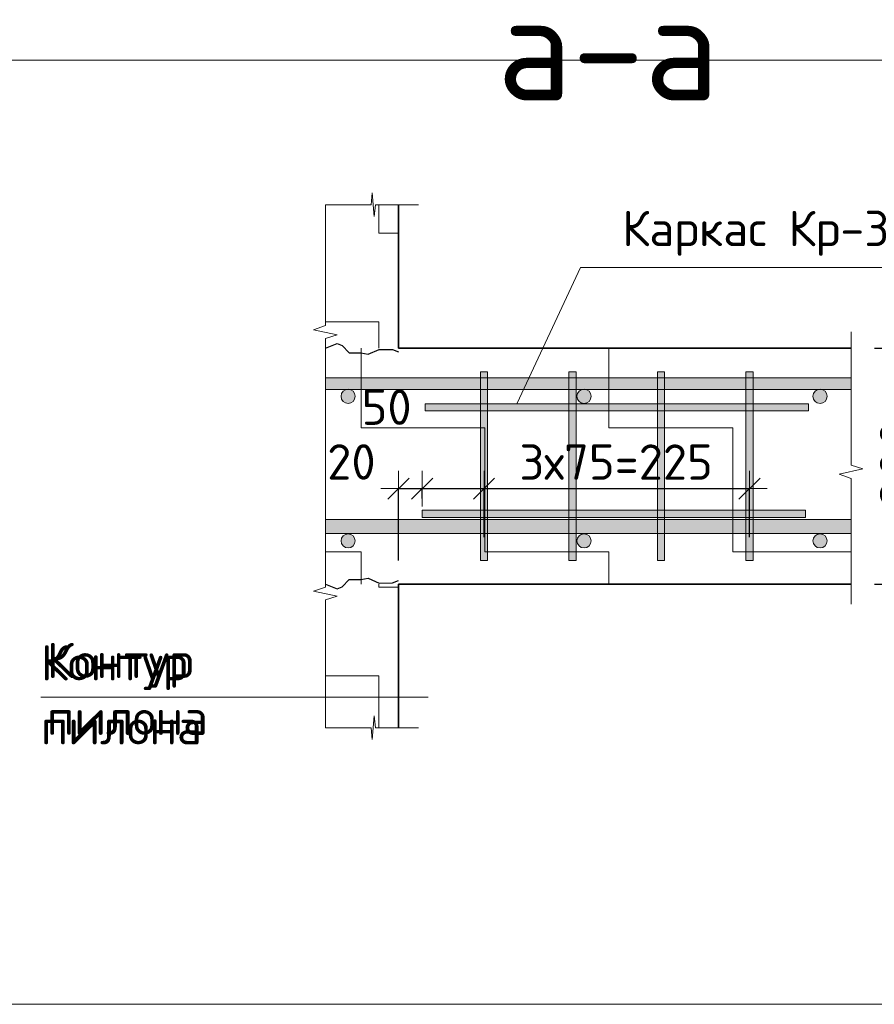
# Model space of a CAD drawing. Header units: metres. Extents: x -38 to 98, y -15 to 21.
# Tile 108 of 147: x 76.571 to 77.295, y 2.872 to 3.706. Entities that reach past the tile are written whole.
import ezdxf

# ---------------------------------------------------------------- set-up
doc = ezdxf.new("R2010")
doc.units = ezdxf.units.M
doc.header["$PDMODE"] = 65
for name, color, linetype, lineweight in [('XR$3$Размерная линия (1)', 7, 'Continuous', 13), ('XR$3$Размерная линия_ общее', 7, 'Continuous', 13), ('XR$4$Текст_ примечание', 7, 'Continuous', 13), ('XR$5$Размерная линия (1)', 7, 'Continuous', 13), ('XR$5$Размерная линия_ общее', 7, 'Continuous', 13)]:
    doc.layers.add(name, color=color, linetype=linetype, lineweight=lineweight)
doc.styles.add('ISOCPEUR', font='txt')
doc.dimstyles.new('DIMSTYLE_23', dxfattribs={"dimtxt": 0.03, "dimasz": 0.03, "dimexe": 0, "dimexo": 0, "dimgap": 0.015, "dimtad": 2, "dimdec": 0, "dimlfac": 1000, "dimrnd": 5, "dimzin": 12, "dimdsep": 46, "dimtxsty": 'ISOCPEUR', "dimblk1": 'ALL_ML_STRICH', "dimblk2": 'ALL_ML_STRICH', "dimsah": 1, "dimcen": 0, "dimclrd": 7, "dimclre": 256, "dimclrt": 7, "dimadec": 0, "dimazin": 0, "dimtfac": 1, "dimtdec": 0, "dimtix": 1, "dimtmove": 2, "dimatfit": 3, "dimfxl": 0, "dimtvp": 1.2, "dimtzin": 0, "dimlwd": 0, "dimlwe": -3, "dimarcsym": 0})
doc.dimstyles.new('DIMSTYLE_24', dxfattribs={"dimtxt": 0.03, "dimasz": 0.03, "dimexe": 0, "dimexo": 0, "dimgap": 0.015, "dimtad": 2, "dimdec": 0, "dimlfac": 1000, "dimrnd": 5, "dimzin": 12, "dimdsep": 46, "dimtxsty": 'ISOCPEUR', "dimblk1": 'ALL_ML_STRICH', "dimblk2": 'ALL_ML_STRICH', "dimsah": 1, "dimcen": 0, "dimclrd": 7, "dimclre": 256, "dimclrt": 7, "dimadec": 0, "dimazin": 0, "dimtfac": 1, "dimtdec": 0, "dimtix": 1, "dimtmove": 2, "dimatfit": 3, "dimfxl": 0, "dimtzin": 0, "dimlwd": 0, "dimlwe": -3, "dimarcsym": 0})
doc.dimstyles.new('DIMSTYLE_27', dxfattribs={"dimtxt": 0.0375, "dimasz": 0.0495, "dimexe": 0, "dimexo": 0, "dimgap": 0.01875, "dimtad": 2, "dimdec": 0, "dimlfac": 1000, "dimrnd": 1, "dimzin": 12, "dimdsep": 46, "dimtxsty": 'ISOCPEUR', "dimblk1": 'ALL_ML_STRICH', "dimblk2": 'ALL_ML_STRICH', "dimsah": 1, "dimcen": 0, "dimclrd": 7, "dimclre": 256, "dimclrt": 7, "dimadec": 0, "dimazin": 0, "dimtfac": 1, "dimtdec": 0, "dimtix": 1, "dimtmove": 2, "dimatfit": 3, "dimfxl": 0, "dimtzin": 0, "dimlwd": 0, "dimlwe": -3, "dimarcsym": 0})
doc.dimstyles.new('DIMSTYLE_36', dxfattribs={"dimtxt": 0.0375, "dimasz": 0.0495, "dimexe": 0, "dimexo": 0, "dimgap": 0.01875, "dimtad": 2, "dimdec": 0, "dimlfac": 1000, "dimrnd": 1, "dimzin": 12, "dimdsep": 46, "dimtxsty": 'ISOCPEUR', "dimblk1": 'ALL_ML_STRICH', "dimblk2": 'ALL_ML_STRICH', "dimsah": 1, "dimcen": 0, "dimclrd": 7, "dimclre": 256, "dimclrt": 7, "dimadec": 0, "dimazin": 0, "dimtfac": 1, "dimtdec": 0, "dimtix": 1, "dimtmove": 2, "dimatfit": 3, "dimfxl": 0, "dimtzin": 0, "dimlwd": 0, "dimlwe": -3, "dimarcsym": 0})
pattern_1 = [(0, (0.15, 0.15), (0.075, 0.075), [0.075, -0.075]), (90, (0.15, 0.15), (-0.075, 0.075), [0.075, -0.075])]
pattern_2 = [(0, (0.21, 0.21), (0.105, 0.105), [0.105, -0.105]), (90, (0.21, 0.21), (-0.105, 0.105), [0.105, -0.105])]

# ---------------------------------------------------------------- blocks, each defined once
blk = doc.blocks.new('ЭЛЕМЕНТ_УЗОРА_9')
at = {"color": 7, "linetype": 'Continuous', "lineweight": 13, "transparency": 33554687}
blk.add_line((76.82986, 3.54913), (76.82986, 3.54913), dxfattribs=at)
for points in [[(76.82986, 3.32759), (76.82986, 3.43592), (76.83986, 3.43902), (76.81986, 3.44323), (76.82986, 3.44678), (76.82986, 3.54913)], [(76.82986, 3.10605), (76.82986, 3.21438), (76.83986, 3.21748), (76.81986, 3.22169), (76.82986, 3.22524), (76.82986, 3.32759)]]:
    blk.add_lwpolyline(points, dxfattribs=at)
blk = doc.blocks.new('ЭЛЕМЕНТ_УЗОРА_10')
at = {"color": 7, "linetype": 'Continuous', "lineweight": 13, "transparency": 33554687}
blk.add_line((76.90886, 3.54913), (76.90886, 3.54913), dxfattribs=at)
blk.add_lwpolyline([(76.82986, 3.54913), (76.86849, 3.54913), (76.8696, 3.55913), (76.8711, 3.53913), (76.87236, 3.54913), (76.90886, 3.54913)], dxfattribs=at)
blk = doc.blocks.new('ЭЛЕМЕНТ_УЗОРА_11')
at = {"color": 7, "linetype": 'Continuous', "lineweight": 13, "transparency": 33554687}
blk.add_line((77.27536, 3.21059), (77.27536, 3.21059), dxfattribs=at)
blk.add_lwpolyline([(77.27536, 3.44156), (77.27536, 3.32861), (77.28536, 3.32538), (77.26536, 3.32099), (77.27536, 3.3173), (77.27536, 3.21059)], dxfattribs=at)
blk = doc.blocks.new('ALL_ML_STRICH')
at = {"color": 0, "linetype": 'ByBlock', "lineweight": -2}
for p, q in [((0, -0.5), (0, 0.5)), ((-0.3, -0.3), (0.3, 0.3)), ((-1, 0), (0.5, 0))]:
    blk.add_line(p, q, dxfattribs=at)
blk = doc.blocks.new('*D179')
at = {"layer": 'DEFPOINTS', "color": 7, "linetype": 'Continuous', "lineweight": 13, "transparency": 33554687}
for p in [(77.27536, 3.42759), (77.34478, 3.42759), (77.27536, 3.22759)]:
    blk.add_point(p, dxfattribs=at)
at = {"layer": 'XR$3$Размерная линия_ общее', "color": 253, "linetype": 'Continuous', "lineweight": -2, "true_color": 0xa0a0a0, "transparency": 33554687}
for p, q in [((77.29536, 3.42759), (77.34478, 3.42759)), ((77.29536, 3.22759), (77.34478, 3.22759))]:
    blk.add_line(p, q, dxfattribs=at)
at = {"layer": 'XR$3$Размерная линия_ общее', "color": 7, "linetype": 'Continuous', "lineweight": -2, "transparency": 33554687}
blk.add_line((77.34478, 3.42759), (77.34478, 3.22759), dxfattribs=at)
at = {"layer": 'XR$3$Размерная линия_ общее', "color": 7, "linetype": 'Continuous', "lineweight": 13, "transparency": 33554687, "xscale": 0.04950000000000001, "yscale": 0.04950000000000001, "zscale": 0.04950000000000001}
for p, rotation in [((77.34478, 3.42759), 90), ((77.34478, 3.22759), 270)]:
    blk.add_blockref('ALL_ML_STRICH', p, dxfattribs=dict(at, rotation=rotation))
at = {"layer": 'XR$3$Размерная линия_ общее', "color": 7, "linetype": 'Continuous', "lineweight": 13, "transparency": 33554687, "insert": (77.31853, 3.32946), "char_height": 0.0375, "width": 0.1125, "attachment_point": 5, "rotation": 90, "style": 'ISOCPEUR'}
blk.add_mtext('\\A1;{200}', dxfattribs=at)
blk = doc.blocks.new('СЛОЖНЫЙ_ОБЪЕКТ_30')
at = {"linetype": 'Continuous', "lineweight": 13, "transparency": 33554687}
blk.add_hatch(color=7, dxfattribs=at).paths.add_polyline_path([(77.27536, 3.27059), (76.82986, 3.27059), (76.82986, 3.28259), (77.27536, 3.28259)], flags=16)
at = {"color": 7, "linetype": 'Continuous', "lineweight": 13, "transparency": 33554687}
blk.add_lwpolyline([(77.27536, 3.27059), (76.82986, 3.27059), (76.82986, 3.28259), (77.27536, 3.28259), (77.27536, 3.27059)], close=True, dxfattribs=at)
blk = doc.blocks.new('СЛОЖНЫЙ_ОБЪЕКТ_31')
at = {"linetype": 'Continuous', "lineweight": 13, "transparency": 33554687}
blk.add_hatch(color=7, dxfattribs=at).paths.add_polyline_path([(77.27536, 3.39259), (76.82986, 3.39259), (76.82986, 3.40259), (77.27536, 3.40259)], flags=16)
at = {"color": 7, "linetype": 'Continuous', "lineweight": 13, "transparency": 33554687}
blk.add_lwpolyline([(77.27536, 3.39259), (76.82986, 3.39259), (76.82986, 3.40259), (77.27536, 3.40259), (77.27536, 3.39259)], close=True, dxfattribs=at)
blk = doc.blocks.new('ЭЛЕМЕНТ_УЗОРА_12')
at = {"color": 7, "linetype": 'Continuous', "lineweight": 13, "transparency": 33554687}
blk.add_line((76.90886, 3.10605), (76.90886, 3.10605), dxfattribs=at)
blk.add_lwpolyline([(76.82986, 3.10605), (76.86849, 3.10605), (76.8696, 3.09605), (76.8711, 3.11605), (76.87236, 3.10605), (76.90886, 3.10605)], dxfattribs=at)
blk = doc.blocks.new('СЛОЖНЫЙ_ОБЪЕКТ_32')
at = {"linetype": 'Continuous', "lineweight": 13, "true_color": 0xababab, "transparency": 33554687}
blk.add_hatch(color=253, dxfattribs=at).paths.add_polyline_path([(76.9613, 3.24759), (76.9613, 3.40759), (76.9673, 3.40759), (76.9673, 3.24759)], flags=16)
at = {"color": 7, "linetype": 'Continuous', "lineweight": 13, "transparency": 33554687}
blk.add_lwpolyline([(76.9613, 3.24759), (76.9613, 3.40759), (76.9673, 3.40759), (76.9673, 3.24759), (76.9613, 3.24759)], close=True, dxfattribs=at)
blk = doc.blocks.new('СЛОЖНЫЙ_ОБЪЕКТ_33')
at = {"linetype": 'Continuous', "lineweight": 13, "true_color": 0xababab, "transparency": 33554687}
blk.add_hatch(color=253, dxfattribs=at).paths.add_polyline_path([(77.0363, 3.24759), (77.0363, 3.40759), (77.0423, 3.40759), (77.0423, 3.24759)], flags=16)
at = {"color": 7, "linetype": 'Continuous', "lineweight": 13, "transparency": 33554687}
blk.add_lwpolyline([(77.0363, 3.24759), (77.0363, 3.40759), (77.0423, 3.40759), (77.0423, 3.24759), (77.0363, 3.24759)], close=True, dxfattribs=at)
blk = doc.blocks.new('СЛОЖНЫЙ_ОБЪЕКТ_34')
at = {"linetype": 'Continuous', "lineweight": 13, "true_color": 0xababab, "transparency": 33554687}
blk.add_hatch(color=253, dxfattribs=at).paths.add_polyline_path([(77.1113, 3.24759), (77.1113, 3.40759), (77.1173, 3.40759), (77.1173, 3.24759)], flags=16)
at = {"color": 7, "linetype": 'Continuous', "lineweight": 13, "transparency": 33554687}
blk.add_lwpolyline([(77.1113, 3.24759), (77.1113, 3.40759), (77.1173, 3.40759), (77.1173, 3.24759), (77.1113, 3.24759)], close=True, dxfattribs=at)
blk = doc.blocks.new('СЛОЖНЫЙ_ОБЪЕКТ_35')
at = {"linetype": 'Continuous', "lineweight": 13, "true_color": 0xababab, "transparency": 33554687}
blk.add_hatch(color=253, dxfattribs=at).paths.add_polyline_path([(77.1863, 3.24759), (77.1863, 3.40759), (77.1923, 3.40759), (77.1923, 3.24759)], flags=16)
at = {"color": 7, "linetype": 'Continuous', "lineweight": 13, "transparency": 33554687}
blk.add_lwpolyline([(77.1863, 3.24759), (77.1863, 3.40759), (77.1923, 3.40759), (77.1923, 3.24759), (77.1863, 3.24759)], close=True, dxfattribs=at)
blk = doc.blocks.new('СЛОЖНЫЙ_ОБЪЕКТ_36')
at = {"linetype": 'Continuous', "lineweight": 13, "true_color": 0xababab, "transparency": 33554687}
blk.add_hatch(color=253, dxfattribs=at).paths.add_polyline_path([(77.2393, 3.38059), (76.9143, 3.38059), (76.9143, 3.37459), (77.2393, 3.37459)])
at = {"color": 7, "linetype": 'Continuous', "lineweight": 13, "transparency": 33554687}
blk.add_lwpolyline([(77.2393, 3.38059), (76.9143, 3.38059), (76.9143, 3.37459), (77.2393, 3.37459), (77.2393, 3.38059)], close=True, dxfattribs=at)
blk = doc.blocks.new('СЛОЖНЫЙ_ОБЪЕКТ_37')
at = {"linetype": 'Continuous', "lineweight": 13, "true_color": 0xababab, "transparency": 33554687}
blk.add_hatch(color=253, dxfattribs=at).paths.add_polyline_path([(77.23686, 3.29029), (76.91186, 3.29029), (76.91186, 3.28429), (77.23686, 3.28429)])
at = {"color": 7, "linetype": 'Continuous', "lineweight": 13, "transparency": 33554687}
blk.add_lwpolyline([(77.23686, 3.29029), (76.91186, 3.29029), (76.91186, 3.28429), (77.23686, 3.28429), (77.23686, 3.29029)], close=True, dxfattribs=at)
blk = doc.blocks.new('*D189')
at = {"layer": 'DEFPOINTS', "color": 7, "linetype": 'Continuous', "lineweight": 13, "transparency": 33554687}
for p in [(76.89186, 3.30861), (76.91186, 3.28029), (76.89186, 3.22759)]:
    blk.add_point(p, dxfattribs=at)
at = {"layer": 'XR$3$Размерная линия (1)', "color": 9, "linetype": 'Continuous', "lineweight": -2, "true_color": 0xc7c7c7, "transparency": 33554687}
for p, q in [((76.89186, 3.24759), (76.89186, 3.30861)), ((76.91186, 3.30029), (76.91186, 3.30861))]:
    blk.add_line(p, q, dxfattribs=at)
at = {"layer": 'XR$3$Размерная линия (1)', "color": 7, "linetype": 'Continuous', "lineweight": -2, "transparency": 33554687}
blk.add_line((76.89186, 3.30861), (76.91186, 3.30861), dxfattribs=at)
at = {"layer": 'XR$3$Размерная линия (1)', "color": 7, "linetype": 'Continuous', "lineweight": 13, "transparency": 33554687, "xscale": 0.03, "yscale": 0.03, "zscale": 0.03, "rotation": 180}
blk.add_blockref('ALL_ML_STRICH', (76.89186, 3.30861), dxfattribs=at)
at = {"layer": 'XR$3$Размерная линия (1)', "color": 7, "linetype": 'Continuous', "lineweight": 13, "transparency": 33554687, "xscale": 0.03, "yscale": 0.03, "zscale": 0.03}
blk.add_blockref('ALL_ML_STRICH', (76.91186, 3.30861), dxfattribs=at)
at = {"layer": 'XR$3$Размерная линия (1)', "color": 7, "linetype": 'Continuous', "lineweight": 13, "transparency": 33554687, "insert": (76.85189, 3.33123), "char_height": 0.03, "width": 0.06, "attachment_point": 5, "style": 'ISOCPEUR'}
blk.add_mtext('\\A1;{20}', dxfattribs=at)
blk = doc.blocks.new('*D190')
at = {"layer": 'DEFPOINTS', "color": 7, "linetype": 'Continuous', "lineweight": 13, "transparency": 33554687}
for p in [(76.91186, 3.30861), (76.91186, 3.28029), (76.9643, 3.24759)]:
    blk.add_point(p, dxfattribs=at)
at = {"layer": 'XR$3$Размерная линия (1)', "color": 9, "linetype": 'Continuous', "lineweight": -2, "true_color": 0xc7c7c7, "transparency": 33554687}
for p, q in [((76.91186, 3.30029), (76.91186, 3.30861)), ((76.9643, 3.26759), (76.9643, 3.30861))]:
    blk.add_line(p, q, dxfattribs=at)
at = {"layer": 'XR$3$Размерная линия (1)', "color": 7, "linetype": 'Continuous', "lineweight": -2, "transparency": 33554687}
blk.add_line((76.91186, 3.30861), (76.9643, 3.30861), dxfattribs=at)
at = {"layer": 'XR$3$Размерная линия (1)', "color": 7, "linetype": 'Continuous', "lineweight": 13, "transparency": 33554687, "xscale": 0.03, "yscale": 0.03, "zscale": 0.03, "rotation": 180}
blk.add_blockref('ALL_ML_STRICH', (76.91186, 3.30861), dxfattribs=at)
at = {"layer": 'XR$3$Размерная линия (1)', "color": 7, "linetype": 'Continuous', "lineweight": 13, "transparency": 33554687, "xscale": 0.03, "yscale": 0.03, "zscale": 0.03}
blk.add_blockref('ALL_ML_STRICH', (76.9643, 3.30861), dxfattribs=at)
at = {"layer": 'XR$3$Размерная линия (1)', "color": 7, "linetype": 'Continuous', "lineweight": 13, "transparency": 33554687, "insert": (76.88172, 3.37766), "char_height": 0.03, "width": 0.06, "attachment_point": 5, "style": 'ISOCPEUR'}
blk.add_mtext('\\A1;{50}', dxfattribs=at)
blk = doc.blocks.new('*D191')
at = {"layer": 'DEFPOINTS', "color": 7, "linetype": 'Continuous', "lineweight": 13, "transparency": 33554687}
for p in [(76.9643, 3.30861), (76.9643, 3.24759), (77.1893, 3.24759)]:
    blk.add_point(p, dxfattribs=at)
at = {"layer": 'XR$3$Размерная линия (1)', "color": 9, "linetype": 'Continuous', "lineweight": -2, "true_color": 0xc7c7c7, "transparency": 33554687}
for p, q in [((76.9643, 3.26759), (76.9643, 3.30861)), ((77.1893, 3.26759), (77.1893, 3.30861))]:
    blk.add_line(p, q, dxfattribs=at)
at = {"layer": 'XR$3$Размерная линия (1)', "color": 7, "linetype": 'Continuous', "lineweight": -2, "transparency": 33554687}
blk.add_line((76.9643, 3.30861), (77.1893, 3.30861), dxfattribs=at)
at = {"layer": 'XR$3$Размерная линия (1)', "color": 7, "linetype": 'Continuous', "lineweight": 13, "transparency": 33554687, "xscale": 0.03, "yscale": 0.03, "zscale": 0.03, "rotation": 180}
blk.add_blockref('ALL_ML_STRICH', (76.9643, 3.30861), dxfattribs=at)
at = {"layer": 'XR$3$Размерная линия (1)', "color": 7, "linetype": 'Continuous', "lineweight": 13, "transparency": 33554687, "xscale": 0.03, "yscale": 0.03, "zscale": 0.03}
blk.add_blockref('ALL_ML_STRICH', (77.1893, 3.30861), dxfattribs=at)
at = {"layer": 'XR$3$Размерная линия (1)', "color": 7, "linetype": 'Continuous', "lineweight": 13, "transparency": 33554687, "insert": (76.9943, 3.34611), "char_height": 0.03, "width": 0.0015, "attachment_point": 1, "line_spacing_factor": 0.60241, "style": 'ISOCPEUR'}
blk.add_mtext('3х75=225', dxfattribs=at)
blk = doc.blocks.new('ЭЛЕМЕНТ_УЗОРА_28')
at = {"color": 7, "linetype": 'Continuous', "lineweight": 13, "transparency": 33554687}
blk.add_line((76.82986, 3.54913), (76.82986, 3.54913), dxfattribs=at)
for points in [[(76.82986, 3.32759), (76.82986, 3.43592), (76.83986, 3.43902), (76.81986, 3.44323), (76.82986, 3.44678), (76.82986, 3.54913)], [(76.82986, 3.10605), (76.82986, 3.21438), (76.83986, 3.21748), (76.81986, 3.22169), (76.82986, 3.22524), (76.82986, 3.32759)]]:
    blk.add_lwpolyline(points, dxfattribs=at)
blk = doc.blocks.new('ЭЛЕМЕНТ_УЗОРА_29')
at = {"color": 7, "linetype": 'Continuous', "lineweight": 13, "transparency": 33554687}
blk.add_line((76.90886, 3.54913), (76.90886, 3.54913), dxfattribs=at)
blk.add_lwpolyline([(76.82986, 3.54913), (76.86849, 3.54913), (76.8696, 3.55913), (76.8711, 3.53913), (76.87236, 3.54913), (76.90886, 3.54913)], dxfattribs=at)
blk = doc.blocks.new('ЭЛЕМЕНТ_УЗОРА_30')
at = {"color": 7, "linetype": 'Continuous', "lineweight": 13, "transparency": 33554687}
blk.add_line((77.27536, 3.21059), (77.27536, 3.21059), dxfattribs=at)
blk.add_lwpolyline([(77.27536, 3.44156), (77.27536, 3.32861), (77.28536, 3.32538), (77.26536, 3.32099), (77.27536, 3.3173), (77.27536, 3.21059)], dxfattribs=at)
blk = doc.blocks.new('*D912')
at = {"layer": 'DEFPOINTS', "color": 7, "linetype": 'Continuous', "lineweight": 13, "transparency": 33554687}
for p in [(77.27536, 3.42759), (77.34478, 3.42759), (77.27536, 3.22759)]:
    blk.add_point(p, dxfattribs=at)
at = {"layer": 'XR$5$Размерная линия_ общее', "color": 253, "linetype": 'Continuous', "lineweight": -2, "true_color": 0xa0a0a0, "transparency": 33554687}
for p, q in [((77.29536, 3.42759), (77.34478, 3.42759)), ((77.29536, 3.22759), (77.34478, 3.22759))]:
    blk.add_line(p, q, dxfattribs=at)
at = {"layer": 'XR$5$Размерная линия_ общее', "color": 7, "linetype": 'Continuous', "lineweight": -2, "transparency": 33554687}
blk.add_line((77.34478, 3.42759), (77.34478, 3.22759), dxfattribs=at)
at = {"layer": 'XR$5$Размерная линия_ общее', "color": 7, "linetype": 'Continuous', "lineweight": 13, "transparency": 33554687, "xscale": 0.04950000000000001, "yscale": 0.04950000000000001, "zscale": 0.04950000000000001}
for p, rotation in [((77.34478, 3.42759), 90), ((77.34478, 3.22759), 270)]:
    blk.add_blockref('ALL_ML_STRICH', p, dxfattribs=dict(at, rotation=rotation))
at = {"layer": 'XR$5$Размерная линия_ общее', "color": 7, "linetype": 'Continuous', "lineweight": 13, "transparency": 33554687, "insert": (77.31853, 3.32946), "char_height": 0.0375, "width": 0.1125, "attachment_point": 5, "rotation": 90, "style": 'ISOCPEUR'}
blk.add_mtext('\\A1;{200}', dxfattribs=at)
blk = doc.blocks.new('СЛОЖНЫЙ_ОБЪЕКТ_64')
at = {"linetype": 'Continuous', "lineweight": 13, "transparency": 33554687}
blk.add_hatch(color=7, dxfattribs=at).paths.add_polyline_path([(77.27536, 3.27059), (76.82986, 3.27059), (76.82986, 3.28259), (77.27536, 3.28259)], flags=16)
at = {"color": 7, "linetype": 'Continuous', "lineweight": 13, "transparency": 33554687}
blk.add_lwpolyline([(77.27536, 3.27059), (76.82986, 3.27059), (76.82986, 3.28259), (77.27536, 3.28259), (77.27536, 3.27059)], close=True, dxfattribs=at)
blk = doc.blocks.new('СЛОЖНЫЙ_ОБЪЕКТ_65')
at = {"linetype": 'Continuous', "lineweight": 13, "transparency": 33554687}
blk.add_hatch(color=7, dxfattribs=at).paths.add_polyline_path([(77.27536, 3.39259), (76.82986, 3.39259), (76.82986, 3.40259), (77.27536, 3.40259)], flags=16)
at = {"color": 7, "linetype": 'Continuous', "lineweight": 13, "transparency": 33554687}
blk.add_lwpolyline([(77.27536, 3.39259), (76.82986, 3.39259), (76.82986, 3.40259), (77.27536, 3.40259), (77.27536, 3.39259)], close=True, dxfattribs=at)
blk = doc.blocks.new('ЭЛЕМЕНТ_УЗОРА_31')
at = {"color": 7, "linetype": 'Continuous', "lineweight": 13, "transparency": 33554687}
blk.add_line((76.90886, 3.10605), (76.90886, 3.10605), dxfattribs=at)
blk.add_lwpolyline([(76.82986, 3.10605), (76.86849, 3.10605), (76.8696, 3.09605), (76.8711, 3.11605), (76.87236, 3.10605), (76.90886, 3.10605)], dxfattribs=at)
blk = doc.blocks.new('СЛОЖНЫЙ_ОБЪЕКТ_66')
at = {"linetype": 'Continuous', "lineweight": 13, "true_color": 0xababab, "transparency": 33554687}
blk.add_hatch(color=253, dxfattribs=at).paths.add_polyline_path([(76.9613, 3.24759), (76.9613, 3.40759), (76.9673, 3.40759), (76.9673, 3.24759)], flags=16)
at = {"color": 7, "linetype": 'Continuous', "lineweight": 13, "transparency": 33554687}
blk.add_lwpolyline([(76.9613, 3.24759), (76.9613, 3.40759), (76.9673, 3.40759), (76.9673, 3.24759), (76.9613, 3.24759)], close=True, dxfattribs=at)
blk = doc.blocks.new('СЛОЖНЫЙ_ОБЪЕКТ_67')
at = {"linetype": 'Continuous', "lineweight": 13, "true_color": 0xababab, "transparency": 33554687}
blk.add_hatch(color=253, dxfattribs=at).paths.add_polyline_path([(77.0363, 3.24759), (77.0363, 3.40759), (77.0423, 3.40759), (77.0423, 3.24759)], flags=16)
at = {"color": 7, "linetype": 'Continuous', "lineweight": 13, "transparency": 33554687}
blk.add_lwpolyline([(77.0363, 3.24759), (77.0363, 3.40759), (77.0423, 3.40759), (77.0423, 3.24759), (77.0363, 3.24759)], close=True, dxfattribs=at)
blk = doc.blocks.new('СЛОЖНЫЙ_ОБЪЕКТ_68')
at = {"linetype": 'Continuous', "lineweight": 13, "true_color": 0xababab, "transparency": 33554687}
blk.add_hatch(color=253, dxfattribs=at).paths.add_polyline_path([(77.1113, 3.24759), (77.1113, 3.40759), (77.1173, 3.40759), (77.1173, 3.24759)], flags=16)
at = {"color": 7, "linetype": 'Continuous', "lineweight": 13, "transparency": 33554687}
blk.add_lwpolyline([(77.1113, 3.24759), (77.1113, 3.40759), (77.1173, 3.40759), (77.1173, 3.24759), (77.1113, 3.24759)], close=True, dxfattribs=at)
blk = doc.blocks.new('СЛОЖНЫЙ_ОБЪЕКТ_69')
at = {"linetype": 'Continuous', "lineweight": 13, "true_color": 0xababab, "transparency": 33554687}
blk.add_hatch(color=253, dxfattribs=at).paths.add_polyline_path([(77.1863, 3.24759), (77.1863, 3.40759), (77.1923, 3.40759), (77.1923, 3.24759)], flags=16)
at = {"color": 7, "linetype": 'Continuous', "lineweight": 13, "transparency": 33554687}
blk.add_lwpolyline([(77.1863, 3.24759), (77.1863, 3.40759), (77.1923, 3.40759), (77.1923, 3.24759), (77.1863, 3.24759)], close=True, dxfattribs=at)
blk = doc.blocks.new('СЛОЖНЫЙ_ОБЪЕКТ_70')
at = {"linetype": 'Continuous', "lineweight": 13, "true_color": 0xababab, "transparency": 33554687}
blk.add_hatch(color=253, dxfattribs=at).paths.add_polyline_path([(77.2393, 3.38059), (76.9143, 3.38059), (76.9143, 3.37459), (77.2393, 3.37459)])
at = {"color": 7, "linetype": 'Continuous', "lineweight": 13, "transparency": 33554687}
blk.add_lwpolyline([(77.2393, 3.38059), (76.9143, 3.38059), (76.9143, 3.37459), (77.2393, 3.37459), (77.2393, 3.38059)], close=True, dxfattribs=at)
blk = doc.blocks.new('СЛОЖНЫЙ_ОБЪЕКТ_71')
at = {"linetype": 'Continuous', "lineweight": 13, "true_color": 0xababab, "transparency": 33554687}
blk.add_hatch(color=253, dxfattribs=at).paths.add_polyline_path([(77.23686, 3.29029), (76.91186, 3.29029), (76.91186, 3.28429), (77.23686, 3.28429)])
at = {"color": 7, "linetype": 'Continuous', "lineweight": 13, "transparency": 33554687}
blk.add_lwpolyline([(77.23686, 3.29029), (76.91186, 3.29029), (76.91186, 3.28429), (77.23686, 3.28429), (77.23686, 3.29029)], close=True, dxfattribs=at)
blk = doc.blocks.new('*D922')
at = {"layer": 'DEFPOINTS', "color": 7, "linetype": 'Continuous', "lineweight": 13, "transparency": 33554687}
for p in [(76.89186, 3.30861), (76.91186, 3.28029), (76.89186, 3.22759)]:
    blk.add_point(p, dxfattribs=at)
at = {"layer": 'XR$5$Размерная линия (1)', "color": 9, "linetype": 'Continuous', "lineweight": -2, "true_color": 0xc7c7c7, "transparency": 33554687}
for p, q in [((76.89186, 3.24759), (76.89186, 3.30861)), ((76.91186, 3.30029), (76.91186, 3.30861))]:
    blk.add_line(p, q, dxfattribs=at)
at = {"layer": 'XR$5$Размерная линия (1)', "color": 7, "linetype": 'Continuous', "lineweight": -2, "transparency": 33554687}
blk.add_line((76.89186, 3.30861), (76.91186, 3.30861), dxfattribs=at)
at = {"layer": 'XR$5$Размерная линия (1)', "color": 7, "linetype": 'Continuous', "lineweight": 13, "transparency": 33554687, "xscale": 0.03, "yscale": 0.03, "zscale": 0.03, "rotation": 180}
blk.add_blockref('ALL_ML_STRICH', (76.89186, 3.30861), dxfattribs=at)
at = {"layer": 'XR$5$Размерная линия (1)', "color": 7, "linetype": 'Continuous', "lineweight": 13, "transparency": 33554687, "xscale": 0.03, "yscale": 0.03, "zscale": 0.03}
blk.add_blockref('ALL_ML_STRICH', (76.91186, 3.30861), dxfattribs=at)
at = {"layer": 'XR$5$Размерная линия (1)', "color": 7, "linetype": 'Continuous', "lineweight": 13, "transparency": 33554687, "insert": (76.85189, 3.33123), "char_height": 0.03, "width": 0.06, "attachment_point": 5, "style": 'ISOCPEUR'}
blk.add_mtext('\\A1;{20}', dxfattribs=at)
blk = doc.blocks.new('*D923')
at = {"layer": 'DEFPOINTS', "color": 7, "linetype": 'Continuous', "lineweight": 13, "transparency": 33554687}
for p in [(76.91186, 3.30861), (76.91186, 3.28029), (76.9643, 3.24759)]:
    blk.add_point(p, dxfattribs=at)
at = {"layer": 'XR$5$Размерная линия (1)', "color": 9, "linetype": 'Continuous', "lineweight": -2, "true_color": 0xc7c7c7, "transparency": 33554687}
for p, q in [((76.91186, 3.30029), (76.91186, 3.30861)), ((76.9643, 3.26759), (76.9643, 3.30861))]:
    blk.add_line(p, q, dxfattribs=at)
at = {"layer": 'XR$5$Размерная линия (1)', "color": 7, "linetype": 'Continuous', "lineweight": -2, "transparency": 33554687}
blk.add_line((76.91186, 3.30861), (76.9643, 3.30861), dxfattribs=at)
at = {"layer": 'XR$5$Размерная линия (1)', "color": 7, "linetype": 'Continuous', "lineweight": 13, "transparency": 33554687, "xscale": 0.03, "yscale": 0.03, "zscale": 0.03, "rotation": 180}
blk.add_blockref('ALL_ML_STRICH', (76.91186, 3.30861), dxfattribs=at)
at = {"layer": 'XR$5$Размерная линия (1)', "color": 7, "linetype": 'Continuous', "lineweight": 13, "transparency": 33554687, "xscale": 0.03, "yscale": 0.03, "zscale": 0.03}
blk.add_blockref('ALL_ML_STRICH', (76.9643, 3.30861), dxfattribs=at)
at = {"layer": 'XR$5$Размерная линия (1)', "color": 7, "linetype": 'Continuous', "lineweight": 13, "transparency": 33554687, "insert": (76.88172, 3.37766), "char_height": 0.03, "width": 0.06, "attachment_point": 5, "style": 'ISOCPEUR'}
blk.add_mtext('\\A1;{50}', dxfattribs=at)
blk = doc.blocks.new('*D924')
at = {"layer": 'DEFPOINTS', "color": 7, "linetype": 'Continuous', "lineweight": 13, "transparency": 33554687}
for p in [(76.9643, 3.30861), (76.9643, 3.24759), (77.1893, 3.24759)]:
    blk.add_point(p, dxfattribs=at)
at = {"layer": 'XR$5$Размерная линия (1)', "color": 9, "linetype": 'Continuous', "lineweight": -2, "true_color": 0xc7c7c7, "transparency": 33554687}
for p, q in [((76.9643, 3.26759), (76.9643, 3.30861)), ((77.1893, 3.26759), (77.1893, 3.30861))]:
    blk.add_line(p, q, dxfattribs=at)
at = {"layer": 'XR$5$Размерная линия (1)', "color": 7, "linetype": 'Continuous', "lineweight": -2, "transparency": 33554687}
blk.add_line((76.9643, 3.30861), (77.1893, 3.30861), dxfattribs=at)
at = {"layer": 'XR$5$Размерная линия (1)', "color": 7, "linetype": 'Continuous', "lineweight": 13, "transparency": 33554687, "xscale": 0.03, "yscale": 0.03, "zscale": 0.03, "rotation": 180}
blk.add_blockref('ALL_ML_STRICH', (76.9643, 3.30861), dxfattribs=at)
at = {"layer": 'XR$5$Размерная линия (1)', "color": 7, "linetype": 'Continuous', "lineweight": 13, "transparency": 33554687, "xscale": 0.03, "yscale": 0.03, "zscale": 0.03}
blk.add_blockref('ALL_ML_STRICH', (77.1893, 3.30861), dxfattribs=at)
at = {"layer": 'XR$5$Размерная линия (1)', "color": 7, "linetype": 'Continuous', "lineweight": 13, "transparency": 33554687, "insert": (76.9943, 3.34611), "char_height": 0.03, "width": 0.0015, "attachment_point": 1, "line_spacing_factor": 0.60241, "style": 'ISOCPEUR'}
blk.add_mtext('3х75=225', dxfattribs=at)

msp = doc.modelspace()

# ---------------------------------------------------------------- hatches: boundary and pattern name
at = {"linetype": 'Continuous', "lineweight": 13, "transparency": 33554687}
h = msp.add_hatch(dxfattribs=at)
h.set_pattern_fill('____', scale=0.075, style=0, pattern_type=2)
h.set_pattern_definition(pattern_1)
h.paths.add_polyline_path([(76.89186, 3.42759), (76.89186, 3.54913), (76.82986, 3.54913), (76.82986, 3.42759)], flags=0)
h = msp.add_hatch(dxfattribs=at)
h.set_pattern_fill('____', scale=0.075, style=0, pattern_type=2)
h.set_pattern_definition(pattern_1)
h.paths.add_polyline_path([(76.89186, 3.42759), (76.89186, 3.54913), (76.82986, 3.54913), (76.82986, 3.42759)], flags=0)
h = msp.add_hatch(dxfattribs=at)
h.set_pattern_fill('____', scale=0.105, style=0, pattern_type=2)
h.set_pattern_definition(pattern_2)
h.paths.add_polyline_path([(76.82986, 3.42759), (76.82986, 3.22759), (77.27536, 3.22759), (77.27536, 3.42759)], flags=0)
h = msp.add_hatch(dxfattribs=at)
h.set_pattern_fill('____', scale=0.105, style=0, pattern_type=2)
h.set_pattern_definition(pattern_2)
h.paths.add_polyline_path([(76.82986, 3.42759), (76.82986, 3.22759), (77.27536, 3.22759), (77.27536, 3.42759)], flags=0)
for points in [[(76.85041, 3.39267), (76.84774, 3.39267), (76.84534, 3.39151), (76.84367, 3.38942), (76.84308, 3.38682), (76.84367, 3.38422), (76.84534, 3.38213), (76.84774, 3.38097), (76.85041, 3.38097), (76.85282, 3.38213), (76.85449, 3.38422), (76.85508, 3.38682), (76.85449, 3.38942), (76.85282, 3.39151)], [(76.85041, 3.39267), (76.84774, 3.39267), (76.84534, 3.39151), (76.84367, 3.38942), (76.84308, 3.38682), (76.84367, 3.38422), (76.84534, 3.38213), (76.84774, 3.38097), (76.85041, 3.38097), (76.85282, 3.38213), (76.85449, 3.38422), (76.85508, 3.38682), (76.85449, 3.38942), (76.85282, 3.39151)], [(77.05041, 3.39267), (77.04774, 3.39267), (77.04534, 3.39151), (77.04367, 3.38942), (77.04308, 3.38682), (77.04367, 3.38422), (77.04534, 3.38213), (77.04774, 3.38097), (77.05041, 3.38097), (77.05282, 3.38213), (77.05449, 3.38422), (77.05508, 3.38682), (77.05449, 3.38942), (77.05282, 3.39151)], [(77.05041, 3.39267), (77.04774, 3.39267), (77.04534, 3.39151), (77.04367, 3.38942), (77.04308, 3.38682), (77.04367, 3.38422), (77.04534, 3.38213), (77.04774, 3.38097), (77.05041, 3.38097), (77.05282, 3.38213), (77.05449, 3.38422), (77.05508, 3.38682), (77.05449, 3.38942), (77.05282, 3.39151)], [(77.25041, 3.39267), (77.24774, 3.39267), (77.24534, 3.39151), (77.24367, 3.38942), (77.24308, 3.38682), (77.24367, 3.38422), (77.24534, 3.38213), (77.24774, 3.38097), (77.25041, 3.38097), (77.25282, 3.38213), (77.25449, 3.38422), (77.25508, 3.38682), (77.25449, 3.38942), (77.25282, 3.39151)], [(77.25041, 3.39267), (77.24774, 3.39267), (77.24534, 3.39151), (77.24367, 3.38942), (77.24308, 3.38682), (77.24367, 3.38422), (77.24534, 3.38213), (77.24774, 3.38097), (77.25041, 3.38097), (77.25282, 3.38213), (77.25449, 3.38422), (77.25508, 3.38682), (77.25449, 3.38942), (77.25282, 3.39151)], [(76.85041, 3.2702), (76.84774, 3.2702), (76.84534, 3.26904), (76.84367, 3.26695), (76.84308, 3.26435), (76.84367, 3.26174), (76.84534, 3.25966), (76.84774, 3.2585), (76.85041, 3.2585), (76.85282, 3.25966), (76.85449, 3.26174), (76.85508, 3.26435), (76.85449, 3.26695), (76.85282, 3.26904)], [(76.85041, 3.2702), (76.84774, 3.2702), (76.84534, 3.26904), (76.84367, 3.26695), (76.84308, 3.26435), (76.84367, 3.26174), (76.84534, 3.25966), (76.84774, 3.2585), (76.85041, 3.2585), (76.85282, 3.25966), (76.85449, 3.26174), (76.85508, 3.26435), (76.85449, 3.26695), (76.85282, 3.26904)], [(77.05041, 3.2702), (77.04774, 3.2702), (77.04534, 3.26904), (77.04367, 3.26695), (77.04308, 3.26435), (77.04367, 3.26174), (77.04534, 3.25966), (77.04774, 3.2585), (77.05041, 3.2585), (77.05282, 3.25966), (77.05449, 3.26174), (77.05508, 3.26435), (77.05449, 3.26695), (77.05282, 3.26904)], [(77.05041, 3.2702), (77.04774, 3.2702), (77.04534, 3.26904), (77.04367, 3.26695), (77.04308, 3.26435), (77.04367, 3.26174), (77.04534, 3.25966), (77.04774, 3.2585), (77.05041, 3.2585), (77.05282, 3.25966), (77.05449, 3.26174), (77.05508, 3.26435), (77.05449, 3.26695), (77.05282, 3.26904)], [(77.25041, 3.2702), (77.24774, 3.2702), (77.24534, 3.26904), (77.24367, 3.26695), (77.24308, 3.26435), (77.24367, 3.26174), (77.24534, 3.25966), (77.24774, 3.2585), (77.25041, 3.2585), (77.25282, 3.25966), (77.25449, 3.26174), (77.25508, 3.26435), (77.25449, 3.26695), (77.25282, 3.26904)], [(77.25041, 3.2702), (77.24774, 3.2702), (77.24534, 3.26904), (77.24367, 3.26695), (77.24308, 3.26435), (77.24367, 3.26174), (77.24534, 3.25966), (77.24774, 3.2585), (77.25041, 3.2585), (77.25282, 3.25966), (77.25449, 3.26174), (77.25508, 3.26435), (77.25449, 3.26695), (77.25282, 3.26904)]]:
    msp.add_hatch(color=7, dxfattribs=at).paths.add_polyline_path(points)
h = msp.add_hatch(dxfattribs=at)
h.set_pattern_fill('____', scale=0.075, style=0, pattern_type=2)
h.set_pattern_definition(pattern_1)
h.paths.add_polyline_path([(76.89186, 3.22759), (76.82986, 3.22759), (76.82986, 3.10605), (76.89186, 3.10605)], flags=0)
h = msp.add_hatch(dxfattribs=at)
h.set_pattern_fill('____', scale=0.075, style=0, pattern_type=2)
h.set_pattern_definition(pattern_1)
h.paths.add_polyline_path([(76.89186, 3.22759), (76.82986, 3.22759), (76.82986, 3.10605), (76.89186, 3.10605)], flags=0)

# ---------------------------------------------------------------- linework, layer by layer
at = {"color": 7, "linetype": 'Continuous', "lineweight": 35, "transparency": 33554687}
for p, q in [((76.89186, 3.42759), (76.89186, 3.54913)), ((76.89186, 3.42759), (76.89186, 3.54913)), ((77.27536, 3.42759), (76.89186, 3.42759)), ((77.27536, 3.42759), (76.89186, 3.42759)), ((76.89186, 3.22759), (76.89186, 3.10605)), ((76.89186, 3.22759), (77.27536, 3.22759)), ((76.89186, 3.22759), (76.89186, 3.10605)), ((76.89186, 3.22759), (77.27536, 3.22759))]:
    msp.add_line(p, q, dxfattribs=at)
at = {"color": 7, "linetype": 'Continuous', "lineweight": 13, "transparency": 33554687}
for q in [(76.91686, 3.13202), (76.89186, 3.13202)]:
    msp.add_line((76.58862, 3.13202), q, dxfattribs=at)
msp.add_lwpolyline([(77.31312, 3.49586), (77.04591, 3.49586), (76.9923, 3.38111)], dxfattribs=at)
msp.add_lwpolyline([(77.31312, 3.49586), (77.04591, 3.49586), (76.9923, 3.38111)], dxfattribs=at)
at = {"color": 7, "linetype": 'Continuous', "lineweight": 25, "transparency": 33554687}
for points in [[(76.82986, 3.42759), (76.83986, 3.43159), (76.84416, 3.42975), (76.84986, 3.42359), (76.85986, 3.42359), (76.86596, 3.42251), (76.87536, 3.42659), (76.88676, 3.42643), (76.89186, 3.42443)], [(76.82986, 3.42759), (76.83986, 3.43159), (76.84416, 3.42975), (76.84986, 3.42359), (76.85986, 3.42359), (76.86596, 3.42251), (76.87536, 3.42659), (76.88676, 3.42643), (76.89186, 3.42443)], [(76.82986, 3.22759), (76.83986, 3.22359), (76.84416, 3.22543), (76.84986, 3.23159), (76.85986, 3.23159), (76.86596, 3.23267), (76.87536, 3.22859), (76.88676, 3.22875), (76.89186, 3.23074)], [(76.82986, 3.22759), (76.83986, 3.22359), (76.84416, 3.22543), (76.84986, 3.23159), (76.85986, 3.23159), (76.86596, 3.23267), (76.87536, 3.22859), (76.88676, 3.22875), (76.89186, 3.23074)]]:
    msp.add_lwpolyline(points, dxfattribs=at)
at = {"color": 7, "linetype": 'Continuous', "lineweight": 18, "transparency": 33554687}
for centre in [(76.84908, 3.38682), (76.84908, 3.38682), (77.04908, 3.38682), (77.04908, 3.38682), (77.24908, 3.38682), (77.24908, 3.38682), (76.84908, 3.26435), (76.84908, 3.26435), (77.04908, 3.26435), (77.04908, 3.26435), (77.24908, 3.26435), (77.24908, 3.26435)]:
    msp.add_circle(centre, 0.006, dxfattribs=at)
at = {"layer": 'XR$4$Текст_ примечание', "color": 7, "linetype": 'Continuous', "lineweight": 13, "transparency": 33554687}
for p, q in [((86.41979, 3.67171), (67.91979, 3.67171)), ((86.41979, 2.87171), (67.91979, 2.87171))]:
    msp.add_line(p, q, dxfattribs=at)

# ---------------------------------------------------------------- block references
at = {"color": 7, "linetype": 'Continuous', "lineweight": 13, "transparency": 33554687}
for name in ['ЭЛЕМЕНТ_УЗОРА_10', 'ЭЛЕМЕНТ_УЗОРА_29', 'ЭЛЕМЕНТ_УЗОРА_9', 'ЭЛЕМЕНТ_УЗОРА_28', 'ЭЛЕМЕНТ_УЗОРА_11', 'ЭЛЕМЕНТ_УЗОРА_30', 'СЛОЖНЫЙ_ОБЪЕКТ_32', 'СЛОЖНЫЙ_ОБЪЕКТ_66', 'СЛОЖНЫЙ_ОБЪЕКТ_33', 'СЛОЖНЫЙ_ОБЪЕКТ_67', 'СЛОЖНЫЙ_ОБЪЕКТ_34', 'СЛОЖНЫЙ_ОБЪЕКТ_68', 'СЛОЖНЫЙ_ОБЪЕКТ_35', 'СЛОЖНЫЙ_ОБЪЕКТ_69', 'СЛОЖНЫЙ_ОБЪЕКТ_31', 'СЛОЖНЫЙ_ОБЪЕКТ_65', 'СЛОЖНЫЙ_ОБЪЕКТ_36', 'СЛОЖНЫЙ_ОБЪЕКТ_70', 'СЛОЖНЫЙ_ОБЪЕКТ_37', 'СЛОЖНЫЙ_ОБЪЕКТ_71', 'СЛОЖНЫЙ_ОБЪЕКТ_30', 'СЛОЖНЫЙ_ОБЪЕКТ_64', 'ЭЛЕМЕНТ_УЗОРА_12', 'ЭЛЕМЕНТ_УЗОРА_31']:
    msp.add_blockref(name, (0, 0), dxfattribs=at)

# ---------------------------------------------------------------- texts
at = {"color": 7, "linetype": 'Continuous', "lineweight": 50, "transparency": 33554687, "insert": (77.06954, 3.68254), "char_height": 0.09, "width": 0.2484, "attachment_point": 5, "style": 'ISOCPEUR'}
msp.add_mtext('\\A1;{\\fISOCPEUR|i0|b0;\\H0.090000;\\W1.000000;\\C7;а-а}\\P', dxfattribs=at)
msp.add_mtext('\\A1;{\\fISOCPEUR|i0|b0;\\H0.090000;\\W1.000000;\\C7;а-а}\\P', dxfattribs=at)
at = {"color": 7, "linetype": 'Continuous', "lineweight": 13, "transparency": 33554687, "insert": (77.19454, 3.52499), "char_height": 0.03, "width": 0.2516296, "attachment_point": 5, "style": 'ISOCPEUR'}
msp.add_mtext('\\A1;{\\fISOCPEUR|i0|b0;\\H0.030000;\\W1.000000;\\C7;Каркас Кр-3}\\P', dxfattribs=at)
msp.add_mtext('\\A1;{\\fISOCPEUR|i0|b0;\\H0.030000;\\W1.000000;\\C7;Каркас Кр-3}\\P', dxfattribs=at)
at = {"color": 7, "linetype": 'Continuous', "lineweight": 13, "transparency": 33554687, "char_height": 0.03, "width": 0.146025, "attachment_point": 1}
for insert, line_spacing_factor in [((76.59373, 3.17813), 0.963855), ((76.58862, 3.17609), 1.084337)]:
    msp.add_mtext('\\A1;{\\fISOCPEUR|i0|b0;\\H0.030000;\\W1.000000;\\C7;Контур}\\P{\\fISOCPEUR|i0|b0;\\H0.030000;\\W1.000000;\\C7;пилона}\\P', dxfattribs=dict(at, insert=insert, line_spacing_factor=line_spacing_factor))

# ---------------------------------------------------------------- dimensions: what is measured, and where the dimension line sits
at = {"layer": 'XR$3$Размерная линия (1)', "color": 7, "linetype": 'Continuous', "lineweight": 13, "transparency": 33554687}
for base, p1, p2, picture, middle in [((76.9643, 3.30861), (76.91186, 3.30029), (76.9643, 3.26759), '*D190', (76.88172, 3.37766)), ((76.91186, 3.30861), (76.89186, 3.24759), (76.91186, 3.30029), '*D189', (76.85189, 3.33123))]:
    dim = msp.add_linear_dim(base=base, p1=p1, p2=p2, dimstyle='DIMSTYLE_23', override={"dimpost": '<>', "dimclrd": 7, "dimclre": 9, "dimclrt": 7, "dimlwd": 0, "dimlwe": 65533}, dxfattribs=at)
    dim.commit()
    dim.dimension.update_dxf_attribs({"geometry": picture, "text_midpoint": middle, "dimtype": 160})
dim = msp.add_linear_dim(base=(77.1893, 3.30861), p1=(76.9643, 3.26759), p2=(77.1893, 3.26759), text='3х75=225', dimstyle='DIMSTYLE_24', override={"dimpost": '<>', "dimclrd": 7, "dimclre": 9, "dimclrt": 7, "dimlwd": 0, "dimlwe": 65533}, dxfattribs=at)
dim.commit()
dim.dimension.update_dxf_attribs({"geometry": '*D191', "text_midpoint": (77.0768, 3.32361), "dimtype": 160})
at = {"layer": 'XR$3$Размерная линия_ общее', "color": 7, "linetype": 'Continuous', "lineweight": 13, "transparency": 33554687}
dim = msp.add_linear_dim(base=(77.34478, 3.22759), p1=(77.29536, 3.42759), p2=(77.29536, 3.22759), angle=270, dimstyle='DIMSTYLE_27', override={"dimpost": '<>', "dimclrd": 7, "dimclre": 253, "dimclrt": 7, "dimlwd": 0, "dimlwe": 65533}, dxfattribs=at)
dim.commit()
dim.dimension.update_dxf_attribs({"geometry": '*D179', "text_midpoint": (77.31853, 3.32946), "dimtype": 160})
at = {"layer": 'XR$5$Размерная линия (1)', "color": 7, "linetype": 'Continuous', "lineweight": 13, "transparency": 33554687}
for base, p1, p2, picture, middle in [((76.9643, 3.30861), (76.91186, 3.30029), (76.9643, 3.26759), '*D923', (76.88172, 3.37766)), ((76.91186, 3.30861), (76.89186, 3.24759), (76.91186, 3.30029), '*D922', (76.85189, 3.33123))]:
    dim = msp.add_linear_dim(base=base, p1=p1, p2=p2, dimstyle='DIMSTYLE_23', override={"dimpost": '<>', "dimclrd": 7, "dimclre": 9, "dimclrt": 7, "dimlwd": 0, "dimlwe": 65533}, dxfattribs=at)
    dim.commit()
    dim.dimension.update_dxf_attribs({"geometry": picture, "text_midpoint": middle, "dimtype": 160})
dim = msp.add_linear_dim(base=(77.1893, 3.30861), p1=(76.9643, 3.26759), p2=(77.1893, 3.26759), text='3х75=225', dimstyle='DIMSTYLE_24', override={"dimpost": '<>', "dimclrd": 7, "dimclre": 9, "dimclrt": 7, "dimlwd": 0, "dimlwe": 65533}, dxfattribs=at)
dim.commit()
dim.dimension.update_dxf_attribs({"geometry": '*D924', "text_midpoint": (77.0768, 3.32361), "dimtype": 160})
at = {"layer": 'XR$5$Размерная линия_ общее', "color": 7, "linetype": 'Continuous', "lineweight": 13, "transparency": 33554687}
dim = msp.add_linear_dim(base=(77.34478, 3.22759), p1=(77.29536, 3.42759), p2=(77.29536, 3.22759), angle=270, dimstyle='DIMSTYLE_36', override={"dimpost": '<>', "dimclrd": 7, "dimclre": 253, "dimclrt": 7, "dimlwd": 0, "dimlwe": 65533}, dxfattribs=at)
dim.commit()
dim.dimension.update_dxf_attribs({"geometry": '*D912', "text_midpoint": (77.31853, 3.32946), "dimtype": 160})

doc.saveas('drawing.dxf')
